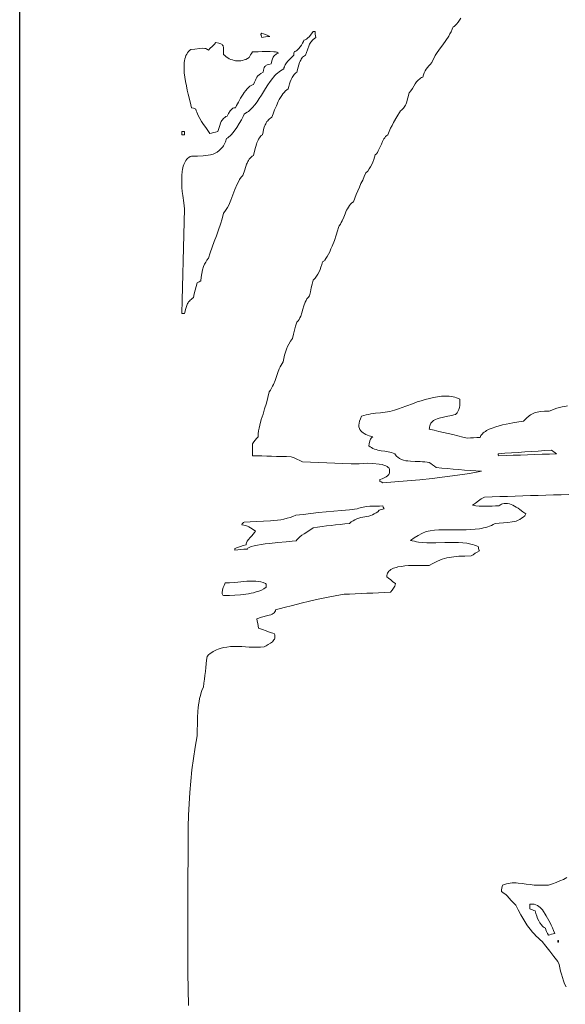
# Model space of a CAD drawing. Header units: inches. Extents: x -0.43 to 6, y 6.58 to 15.12.
# Tile 8 of 13: x -0.43 to 1.12, y 10.67 to 13.46. Entities that reach past the tile are written whole.
import ezdxf

# ---------------------------------------------------------------- set-up
doc = ezdxf.new("R2010")
doc.units = ezdxf.units.IN
doc.header["$MEASUREMENT"] = 0

# ---------------------------------------------------------------- blocks, each defined once
blk = doc.blocks.new('WMF0')
at = {"color": 7, "lineweight": 0}
for points in [[(0.5707, -2.4158), (0.5657, -2.4131), (0.562, -2.4122), (0.562, -2.4094), (0.562, -2.4067), (0.5689, -2.4044), (0.5748, -2.4016), (0.5803, -2.3989), (0.5844, -2.3962), (0.5862, -2.3943), (0.5876, -2.3925), (0.5885, -2.3902), (0.5894, -2.3875), (0.5899, -2.3847), (0.5899, -2.382), (0.5894, -2.3783), (0.5885, -2.3747), (0.5858, -2.3724), (0.5826, -2.3701), (0.5794, -2.3683), (0.5757, -2.3669), (0.5684, -2.3642), (0.5602, -2.3628), (0.5428, -2.3614), (0.5264, -2.3605), (0.515, -2.3614), (0.5035, -2.3619), (0.4921, -2.3619), (0.4807, -2.3623), (0.4574, -2.3614), (0.4345, -2.3605), (0.4117, -2.3596), (0.3884, -2.3582), (0.3655, -2.3573), (0.3427, -2.3569), (0.3349, -2.3528), (0.3267, -2.3491), (0.3189, -2.3454), (0.3107, -2.3427), (0.297, -2.3418), (0.2828, -2.3413), (0.2687, -2.3409), (0.255, -2.3404), (0.2413, -2.34), (0.2276, -2.3395), (0.2138, -2.339), (0.2006, -2.339), (0.2006, -2.3299), (0.2006, -2.3217), (0.2006, -2.3135), (0.2006, -2.3052), (0.2047, -2.2997), (0.2084, -2.2947), (0.2125, -2.2902), (0.2166, -2.2856), (0.2175, -2.2769), (0.2184, -2.2687), (0.2202, -2.2605), (0.2216, -2.2522), (0.2257, -2.2367), (0.2308, -2.2207), (0.2353, -2.2056), (0.2403, -2.1896), (0.2449, -2.1741), (0.2486, -2.1576), (0.2522, -2.1526), (0.255, -2.1471), (0.2577, -2.1416), (0.2605, -2.1366), (0.265, -2.1252), (0.2687, -2.1142), (0.2728, -2.1028), (0.2769, -2.0923), (0.2792, -2.0868), (0.2819, -2.0818), (0.2847, -2.0768), (0.2879, -2.0722), (0.2897, -2.0626), (0.292, -2.0535), (0.2943, -2.0452), (0.297, -2.037), (0.3002, -2.0292), (0.3043, -2.0219), (0.3089, -2.0142), (0.3144, -2.0064), (0.3171, -1.9941), (0.3199, -1.9822), (0.3231, -1.9708), (0.3267, -1.9598), (0.3304, -1.9561), (0.3331, -1.952), (0.3354, -1.9475), (0.3377, -1.9429), (0.3413, -1.9333), (0.3441, -1.9232), (0.3468, -1.9132), (0.3505, -1.9031), (0.3528, -1.8981), (0.3555, -1.8935), (0.3587, -1.8894), (0.3623, -1.8853), (0.3651, -1.8734), (0.3678, -1.862), (0.3706, -1.8515), (0.3733, -1.8405), (0.3783, -1.835), (0.3825, -1.8291), (0.3866, -1.8232), (0.3898, -1.8168), (0.393, -1.8104), (0.3952, -1.8035), (0.398, -1.7962), (0.3998, -1.7889), (0.4012, -1.788), (0.403, -1.7871), (0.4044, -1.7852), (0.4062, -1.7834), (0.4094, -1.7788), (0.4131, -1.7734), (0.4167, -1.767), (0.4199, -1.7597), (0.4236, -1.7519), (0.4268, -1.7441), (0.4332, -1.7281), (0.4382, -1.713), (0.4423, -1.7003), (0.4446, -1.6911), (0.4473, -1.6865), (0.4505, -1.682), (0.4528, -1.6769), (0.4551, -1.6724), (0.4597, -1.6619), (0.4638, -1.6518), (0.4661, -1.6468), (0.4679, -1.6422), (0.4706, -1.6377), (0.4734, -1.6331), (0.4761, -1.629), (0.4793, -1.6249), (0.483, -1.6212), (0.4871, -1.618), (0.4912, -1.6075), (0.4953, -1.597), (0.4999, -1.5869), (0.5045, -1.5764), (0.5086, -1.5664), (0.5136, -1.5563), (0.5182, -1.5463), (0.5227, -1.5362), (0.5278, -1.5307), (0.5323, -1.5248), (0.536, -1.5184), (0.5392, -1.512), (0.5424, -1.5051), (0.5451, -1.4983), (0.5474, -1.4914), (0.5492, -1.4846), (0.5524, -1.4814), (0.5552, -1.4777), (0.5575, -1.4736), (0.5597, -1.47), (0.5634, -1.4622), (0.5666, -1.454), (0.5698, -1.4467), (0.5739, -1.4393), (0.5762, -1.4361), (0.5785, -1.4329), (0.5817, -1.4302), (0.5849, -1.4275), (0.5885, -1.4183), (0.5926, -1.4092), (0.5968, -1.401), (0.6013, -1.3932), (0.6109, -1.3772), (0.6205, -1.3598), (0.6237, -1.3576), (0.6265, -1.3548), (0.6292, -1.3525), (0.6315, -1.3493), (0.6333, -1.3466), (0.6347, -1.3434), (0.6365, -1.3402), (0.6379, -1.337), (0.642, -1.3228), (0.6456, -1.3082), (0.6502, -1.3027), (0.6548, -1.2963), (0.6584, -1.2899), (0.6626, -1.2835), (0.6644, -1.2803), (0.6667, -1.2771), (0.669, -1.2744), (0.6717, -1.2716), (0.6744, -1.2694), (0.6776, -1.2671), (0.6808, -1.2652), (0.6845, -1.2639), (0.6863, -1.2575), (0.6881, -1.2515), (0.6909, -1.2465), (0.6936, -1.2415), (0.6973, -1.2365), (0.7009, -1.2319), (0.705, -1.2278), (0.7096, -1.2228), (0.7124, -1.2159), (0.716, -1.2095), (0.7192, -1.2031), (0.7233, -1.1967), (0.7316, -1.1844), (0.7407, -1.172), (0.7494, -1.1602), (0.7576, -1.1478), (0.7613, -1.1414), (0.7645, -1.135), (0.7676, -1.1282), (0.7699, -1.1213), (0.7727, -1.1199), (0.775, -1.1181), (0.7777, -1.1158), (0.7795, -1.1135), (0.7841, -1.1081), (0.7882, -1.1021), (0.7923, -1.0962)], [(1.0948, -2.1979), (1.0875, -2.1992), (1.0797, -2.2001), (1.0724, -2.202), (1.0647, -2.2038), (1.0573, -2.2065), (1.05, -2.2093), (1.0427, -2.2125), (1.029, -2.2129), (1.018, -2.2138), (1.013, -2.2143), (1.0089, -2.2152), (1.0048, -2.2161), (1.0007, -2.2175), (0.997, -2.2193), (0.9934, -2.2212), (0.9897, -2.2234), (0.9861, -2.2262), (0.9783, -2.2326), (0.9696, -2.2413), (0.9568, -2.2431), (0.9399, -2.2458), (0.9308, -2.2472), (0.9207, -2.2495), (0.9107, -2.2518), (0.9006, -2.2545), (0.891, -2.2573), (0.8814, -2.2605), (0.8727, -2.2641), (0.865, -2.2678), (0.8618, -2.27), (0.8586, -2.2723), (0.8554, -2.2746), (0.8531, -2.2769), (0.8508, -2.2796), (0.849, -2.2819), (0.8476, -2.2847), (0.8467, -2.2874), (0.8376, -2.2874), (0.8284, -2.2879), (0.8193, -2.2883), (0.8111, -2.2892), (0.7973, -2.286), (0.7832, -2.2824), (0.7695, -2.2792), (0.7562, -2.276), (0.7425, -2.2728), (0.7293, -2.27), (0.716, -2.2668), (0.7023, -2.2641), (0.7028, -2.2609), (0.7032, -2.2577), (0.7037, -2.2545), (0.7046, -2.2518), (0.706, -2.249), (0.7073, -2.2467), (0.7087, -2.2445), (0.7105, -2.2426), (0.7146, -2.2394), (0.7197, -2.2362), (0.7247, -2.2339), (0.7306, -2.2321), (0.7425, -2.2294), (0.7549, -2.2271), (0.7613, -2.2262), (0.7667, -2.2248), (0.7722, -2.2234), (0.7772, -2.2216), (0.7814, -2.217), (0.7846, -2.212), (0.7868, -2.2074), (0.7882, -2.2024), (0.7891, -2.1969), (0.7896, -2.1915), (0.7896, -2.1855), (0.7896, -2.1787), (0.785, -2.1768), (0.78, -2.175), (0.775, -2.1732), (0.7699, -2.1723), (0.7649, -2.1713), (0.7594, -2.1704), (0.7539, -2.17), (0.7489, -2.17), (0.7375, -2.1704), (0.7261, -2.1718), (0.7146, -2.1736), (0.7032, -2.1764), (0.6913, -2.1791), (0.6799, -2.1828), (0.6685, -2.1864), (0.6575, -2.1905), (0.6356, -2.1983), (0.6155, -2.2056), (0.6095, -2.2079), (0.6036, -2.2102), (0.5972, -2.2116), (0.5908, -2.2134), (0.5776, -2.2152), (0.5643, -2.217), (0.5501, -2.2184), (0.5364, -2.2202), (0.53, -2.2216), (0.5232, -2.223), (0.5168, -2.2248), (0.5104, -2.2271), (0.5072, -2.2344), (0.5049, -2.2408), (0.5035, -2.2467), (0.5031, -2.2522), (0.5031, -2.2568), (0.5045, -2.2614), (0.5058, -2.265), (0.5081, -2.2682), (0.5113, -2.2714), (0.5145, -2.2742), (0.5182, -2.2764), (0.5227, -2.2787), (0.5319, -2.2824), (0.5424, -2.2856), (0.541, -2.286), (0.5396, -2.2865), (0.5387, -2.2879), (0.5378, -2.2892), (0.536, -2.2924), (0.5342, -2.297), (0.5323, -2.3052), (0.5314, -2.3107), (0.5351, -2.3135), (0.5387, -2.3162), (0.5428, -2.3185), (0.5474, -2.3203), (0.552, -2.3217), (0.5565, -2.3231), (0.5611, -2.324), (0.5661, -2.3249), (0.5762, -2.3263), (0.5858, -2.3281), (0.5908, -2.329), (0.5954, -2.3304), (0.6, -2.3317), (0.6045, -2.3336), (0.6064, -2.3363), (0.6086, -2.339), (0.6109, -2.3413), (0.6132, -2.3432), (0.6182, -2.3468), (0.6237, -2.3496), (0.6297, -2.3514), (0.6356, -2.3532), (0.642, -2.3541), (0.6488, -2.355), (0.6626, -2.3555), (0.6763, -2.356), (0.6831, -2.3564), (0.69, -2.3569), (0.6964, -2.3573), (0.7023, -2.3587), (0.7069, -2.3614), (0.7114, -2.3651), (0.7169, -2.3687), (0.722, -2.3729), (0.7379, -2.3742), (0.7539, -2.3756), (0.7699, -2.377), (0.7864, -2.3783), (0.8024, -2.3797), (0.8184, -2.3811), (0.8344, -2.3825), (0.8504, -2.3834), (0.817, -2.3893), (0.7823, -2.3948), (0.7471, -2.3994), (0.711, -2.4035), (0.6753, -2.4076), (0.6397, -2.4108), (0.6045, -2.4135), (0.5707, -2.4158), (0.5707, -2.4158)], [(0.0009, -1.9351), (0.0018, -1.8976), (0.0023, -1.8602), (0.0032, -1.8232), (0.0041, -1.7857), (0.005, -1.7487), (0.0059, -1.7117), (0.0069, -1.6747), (0.0082, -1.6377), (0.0059, -1.6212), (0.0032, -1.6006), (0.0018, -1.5892), (0.0009, -1.5778), (0, -1.5659), (0, -1.5545), (0.0005, -1.5431), (0.0014, -1.5321), (0.0023, -1.5266), (0.0032, -1.5216), (0.0046, -1.517), (0.0059, -1.5125), (0.0078, -1.5079), (0.0096, -1.5042), (0.0119, -1.5006), (0.0146, -1.4974), (0.0174, -1.4942), (0.0206, -1.4919), (0.0238, -1.4896), (0.0279, -1.4882), (0.0448, -1.4882), (0.0608, -1.4878), (0.0681, -1.4869), (0.0754, -1.4859), (0.0822, -1.4846), (0.0891, -1.4828), (0.095, -1.48), (0.101, -1.4768), (0.1065, -1.4727), (0.1115, -1.4681), (0.1142, -1.4649), (0.1165, -1.4622), (0.1183, -1.459), (0.1206, -1.4553), (0.1243, -1.4476), (0.1275, -1.4384), (0.1307, -1.4366), (0.1339, -1.4339), (0.1375, -1.4307), (0.1412, -1.4265), (0.149, -1.4174), (0.1563, -1.4069), (0.1636, -1.3959), (0.1695, -1.3854), (0.1745, -1.3763), (0.1773, -1.369), (0.1814, -1.3667), (0.1855, -1.3639), (0.1896, -1.3612), (0.1933, -1.358), (0.2006, -1.3507), (0.2074, -1.3425), (0.2138, -1.3338), (0.2202, -1.3247), (0.2262, -1.3151), (0.2321, -1.3055), (0.2381, -1.2959), (0.2445, -1.2863), (0.2509, -1.2767), (0.2573, -1.268), (0.2609, -1.2639), (0.2646, -1.2598), (0.2682, -1.2561), (0.2723, -1.2525), (0.2764, -1.2493), (0.2806, -1.2461), (0.2851, -1.2433), (0.2897, -1.2406), (0.2902, -1.2374), (0.2915, -1.2346), (0.2924, -1.2314), (0.2938, -1.2287), (0.2975, -1.2237), (0.3011, -1.2191), (0.3093, -1.2104), (0.318, -1.2017), (0.318, -1.199), (0.318, -1.1963), (0.3189, -1.1935), (0.3199, -1.1908), (0.3217, -1.1908), (0.324, -1.1899), (0.3263, -1.1889), (0.3281, -1.1871), (0.3326, -1.183), (0.3363, -1.1784), (0.34, -1.1729), (0.3432, -1.1675), (0.3454, -1.1629), (0.3464, -1.1588), (0.3486, -1.1588), (0.3505, -1.1579), (0.3523, -1.157), (0.3546, -1.156), (0.3582, -1.1528), (0.3619, -1.1492), (0.3683, -1.141), (0.3733, -1.1341), (0.3761, -1.1341), (0.3783, -1.1341), (0.3783, -1.1378), (0.3788, -1.1423), (0.3793, -1.1469), (0.3802, -1.1519), (0.3765, -1.1542), (0.3733, -1.157), (0.3706, -1.1597), (0.3683, -1.1624), (0.366, -1.1652), (0.3642, -1.1675), (0.3628, -1.1707), (0.3614, -1.1734), (0.3569, -1.1862), (0.3518, -1.2017), (0.3486, -1.2036), (0.3459, -1.2054), (0.3432, -1.2077), (0.3413, -1.2104), (0.339, -1.2132), (0.3377, -1.2159), (0.3358, -1.2191), (0.3345, -1.2223), (0.3304, -1.236), (0.3267, -1.2497), (0.324, -1.252), (0.3212, -1.2543), (0.3189, -1.257), (0.3171, -1.2598), (0.3135, -1.2652), (0.3103, -1.2712), (0.308, -1.2771), (0.3057, -1.2835), (0.3039, -1.2904), (0.302, -1.2977), (0.2979, -1.3), (0.2943, -1.3032), (0.2906, -1.3073), (0.287, -1.3114), (0.2838, -1.3164), (0.2801, -1.3215), (0.2769, -1.3274), (0.2742, -1.3329), (0.2687, -1.3452), (0.2637, -1.3571), (0.2595, -1.3681), (0.2559, -1.3777), (0.2522, -1.3804), (0.249, -1.3827), (0.2463, -1.3854), (0.244, -1.3877), (0.2417, -1.3904), (0.2399, -1.3936), (0.2385, -1.3964), (0.2371, -1.3996), (0.2344, -1.406), (0.2326, -1.4128), (0.2308, -1.4197), (0.2289, -1.4275), (0.2257, -1.4302), (0.223, -1.4334), (0.2207, -1.4366), (0.2184, -1.4398), (0.2166, -1.4435), (0.2148, -1.4467), (0.2134, -1.4508), (0.212, -1.4544), (0.2079, -1.4704), (0.2042, -1.4864), (0.2001, -1.4887), (0.1969, -1.491), (0.1942, -1.4942), (0.1915, -1.4969), (0.1892, -1.5006), (0.1873, -1.5038), (0.1855, -1.5079), (0.1841, -1.5115), (0.1791, -1.5275), (0.1736, -1.5435), (0.1691, -1.5485), (0.1645, -1.5545), (0.1608, -1.5613), (0.1572, -1.5682), (0.1508, -1.5828), (0.1448, -1.5979), (0.1394, -1.6134), (0.1334, -1.6276), (0.1298, -1.634), (0.1266, -1.6399), (0.1229, -1.6454), (0.1188, -1.65), (0.1147, -1.666), (0.1101, -1.6815), (0.1046, -1.698), (0.0987, -1.7144), (0.0923, -1.7304), (0.0864, -1.7469), (0.0809, -1.7629), (0.0759, -1.7784), (0.0717, -1.7839), (0.0681, -1.7894), (0.0644, -1.7953), (0.0617, -1.8017), (0.0594, -1.8113), (0.0576, -1.8213), (0.0557, -1.8318), (0.0544, -1.8424), (0.0493, -1.8451), (0.0439, -1.8478), (0.0411, -1.8583), (0.0384, -1.8693), (0.0356, -1.8798), (0.0334, -1.8903), (0.0297, -1.8926), (0.0265, -1.8954), (0.0242, -1.8976), (0.0219, -1.8999), (0.0196, -1.9022), (0.0183, -1.905), (0.0164, -1.9072), (0.0155, -1.91), (0.0114, -1.9214), (0.0082, -1.9351), (0.0041, -1.9351), (0.0009, -1.9351), (0.0009, -1.9351)], [(0.2271, -1.1519), (0.2266, -1.1474), (0.2253, -1.1446), (0.2248, -1.1437), (0.2248, -1.1423), (0.2257, -1.141), (0.2271, -1.1391), (0.2326, -1.141), (0.2381, -1.1432), (0.244, -1.1455), (0.2504, -1.1483), (0.244, -1.1483), (0.2381, -1.1492), (0.2326, -1.1506), (0.2271, -1.1519), (0.2271, -1.1519)], [(0.0795, -1.4243), (0.074, -1.4156), (0.0681, -1.4069), (0.0621, -1.3987), (0.0567, -1.39), (0.0512, -1.3813), (0.0466, -1.3726), (0.0448, -1.3685), (0.043, -1.3639), (0.0416, -1.3594), (0.0402, -1.3548), (0.0334, -1.3521), (0.0279, -1.3512), (0.0242, -1.3338), (0.0187, -1.3123), (0.016, -1.3009), (0.0133, -1.2886), (0.011, -1.2762), (0.0087, -1.2639), (0.0073, -1.2515), (0.0069, -1.2392), (0.0069, -1.2337), (0.0069, -1.2278), (0.0073, -1.2223), (0.0082, -1.2173), (0.0091, -1.2122), (0.0105, -1.2072), (0.0119, -1.2031), (0.0142, -1.1985), (0.0164, -1.1949), (0.0192, -1.1912), (0.0224, -1.1885), (0.026, -1.1857), (0.0375, -1.1844), (0.0516, -1.1825), (0.0585, -1.1821), (0.0653, -1.1825), (0.0685, -1.183), (0.0713, -1.1844), (0.0736, -1.1857), (0.0759, -1.1871), (0.0813, -1.1821), (0.0864, -1.1766), (0.0918, -1.1711), (0.0973, -1.1661), (0.1051, -1.1675), (0.111, -1.1693), (0.1133, -1.1702), (0.1151, -1.1716), (0.1161, -1.1729), (0.1174, -1.1748), (0.1179, -1.1771), (0.1183, -1.1789), (0.1188, -1.1816), (0.1188, -1.1844), (0.1188, -1.1912), (0.1188, -1.1999), (0.1225, -1.2031), (0.1261, -1.2063), (0.1307, -1.2095), (0.1348, -1.2118), (0.1394, -1.2136), (0.1439, -1.2154), (0.1485, -1.2168), (0.1531, -1.2177), (0.1576, -1.2182), (0.1627, -1.2182), (0.1677, -1.2177), (0.1723, -1.2168), (0.1773, -1.2154), (0.1823, -1.2136), (0.1869, -1.2113), (0.1915, -1.2086), (0.1933, -1.2045), (0.1956, -1.2008), (0.1979, -1.1967), (0.2006, -1.1926), (0.2074, -1.1926), (0.217, -1.1921), (0.228, -1.1917), (0.2399, -1.1912), (0.2513, -1.1912), (0.2618, -1.1921), (0.2664, -1.1926), (0.27, -1.1935), (0.2732, -1.1949), (0.2751, -1.1963), (0.2728, -1.1963), (0.271, -1.1972), (0.2687, -1.1981), (0.2668, -1.1995), (0.2646, -1.2013), (0.2632, -1.2031), (0.2614, -1.2049), (0.26, -1.2072), (0.2573, -1.2122), (0.2554, -1.2173), (0.2545, -1.2223), (0.2541, -1.2264), (0.2472, -1.2278), (0.2426, -1.2296), (0.2403, -1.2305), (0.239, -1.2314), (0.2376, -1.2328), (0.2362, -1.2342), (0.2344, -1.2369), (0.233, -1.2406), (0.2321, -1.2447), (0.2308, -1.2497), (0.2244, -1.2538), (0.2198, -1.2575), (0.2161, -1.2607), (0.2134, -1.2643), (0.2111, -1.268), (0.2093, -1.2726), (0.207, -1.278), (0.2042, -1.2854), (0.2024, -1.2854), (0.2006, -1.2858), (0.1988, -1.2867), (0.1969, -1.2876), (0.1933, -1.2899), (0.1896, -1.2936), (0.1855, -1.2977), (0.1819, -1.3023), (0.1777, -1.3073), (0.1741, -1.3128), (0.1672, -1.3242), (0.1608, -1.3347), (0.1558, -1.3443), (0.1526, -1.3512), (0.1499, -1.3512), (0.1476, -1.3516), (0.1453, -1.3525), (0.1435, -1.3539), (0.1403, -1.3566), (0.1375, -1.3598), (0.133, -1.3676), (0.1293, -1.3745), (0.1257, -1.3763), (0.1225, -1.3786), (0.1197, -1.3804), (0.1174, -1.3827), (0.1156, -1.385), (0.1138, -1.3873), (0.1124, -1.39), (0.111, -1.3923), (0.1074, -1.4042), (0.1028, -1.4188), (0.0964, -1.4202), (0.0905, -1.4215), (0.085, -1.4229), (0.0795, -1.4243), (0.0795, -1.4243)], [(0.0009, -1.4275), (0.0009, -1.4238), (0.0009, -1.4188), (0.0041, -1.4188), (0.0082, -1.4188), (0.0082, -1.4224), (0.0082, -1.4275), (0.0055, -1.4275), (0.0009, -1.4275), (0.0009, -1.4275)], [(0.9002, -2.339), (0.8992, -2.3377), (0.8983, -2.3363), (0.8983, -2.3349), (0.8983, -2.3336), (0.9171, -2.3322), (0.9358, -2.3313), (0.9545, -2.3299), (0.9733, -2.3285), (0.992, -2.3272), (1.0112, -2.3258), (1.0304, -2.3244), (1.0496, -2.3231), (1.0528, -2.3258), (1.056, -2.3285), (1.0601, -2.3313), (1.0637, -2.3336), (1.0432, -2.3345), (1.0226, -2.3349), (1.0021, -2.3358), (0.9815, -2.3363), (0.9609, -2.3372), (0.9404, -2.3377), (0.9203, -2.3386), (0.9002, -2.339), (0.9002, -2.339)], [(0.0192, -3.8999), (0.0183, -3.8538), (0.0178, -3.8076), (0.0174, -3.7615), (0.0174, -3.7153), (0.0174, -3.6692), (0.0174, -3.6226), (0.0174, -3.5764), (0.0178, -3.5307), (0.0183, -3.4846), (0.0187, -3.4389), (0.0187, -3.3927), (0.0196, -3.3603), (0.0215, -3.3278), (0.0233, -3.2954), (0.026, -3.263), (0.0292, -3.231), (0.0334, -3.199), (0.0384, -3.167), (0.0439, -3.1346), (0.0443, -3.1186), (0.0448, -3.1012), (0.0452, -3.0834), (0.0462, -3.0647), (0.0466, -3.0555), (0.048, -3.0464), (0.0493, -3.0372), (0.0507, -3.0286), (0.053, -3.0199), (0.0553, -3.0117), (0.058, -3.0034), (0.0617, -2.9961), (0.0631, -2.9847), (0.0644, -2.9737), (0.0658, -2.9628), (0.0672, -2.9518), (0.0681, -2.9408), (0.0695, -2.9303), (0.0708, -2.9194), (0.0722, -2.9088), (0.0763, -2.9047), (0.0809, -2.9011), (0.0854, -2.8979), (0.0896, -2.8951), (0.0946, -2.8924), (0.0992, -2.8901), (0.1037, -2.8883), (0.1088, -2.8865), (0.1183, -2.8837), (0.1284, -2.8823), (0.1389, -2.881), (0.1494, -2.8805), (0.1704, -2.881), (0.1919, -2.8823), (0.2029, -2.8828), (0.2134, -2.8828), (0.2239, -2.8828), (0.2344, -2.8819), (0.2399, -2.8791), (0.2458, -2.8755), (0.2518, -2.8718), (0.2573, -2.8673), (0.2595, -2.865), (0.2614, -2.8622), (0.2632, -2.8599), (0.2641, -2.8572), (0.2646, -2.854), (0.2646, -2.8513), (0.2641, -2.8481), (0.2627, -2.8444), (0.2509, -2.8408), (0.2399, -2.8366), (0.2289, -2.8325), (0.2184, -2.8284), (0.217, -2.822), (0.2157, -2.8152), (0.2143, -2.8088), (0.2129, -2.8019), (0.2266, -2.7978), (0.2445, -2.7932), (0.2486, -2.7919), (0.2527, -2.7905), (0.2563, -2.7887), (0.2595, -2.7868), (0.2623, -2.785), (0.2646, -2.7823), (0.2659, -2.78), (0.2664, -2.7768), (0.2906, -2.7704), (0.3144, -2.764), (0.3386, -2.7581), (0.3628, -2.7521), (0.387, -2.7466), (0.4112, -2.7416), (0.4359, -2.7366), (0.4606, -2.7325), (0.4766, -2.732), (0.4926, -2.7311), (0.509, -2.7306), (0.5255, -2.7297), (0.5419, -2.7293), (0.5588, -2.7284), (0.5753, -2.7279), (0.5922, -2.727), (0.5968, -2.721), (0.6013, -2.7156), (0.6032, -2.7124), (0.605, -2.7092), (0.6059, -2.706), (0.6064, -2.7023), (0.5995, -2.6968), (0.5931, -2.6918), (0.5872, -2.6868), (0.5817, -2.6827), (0.5817, -2.679), (0.5826, -2.6753), (0.584, -2.6726), (0.5858, -2.6694), (0.5881, -2.6671), (0.5908, -2.6648), (0.5936, -2.6626), (0.5972, -2.6607), (0.6009, -2.6589), (0.605, -2.6575), (0.6091, -2.6562), (0.6137, -2.6548), (0.6233, -2.6534), (0.6333, -2.652), (0.6438, -2.6511), (0.6539, -2.6507), (0.6644, -2.6507), (0.674, -2.6507), (0.6904, -2.6507), (0.7023, -2.6507), (0.7105, -2.6461), (0.7183, -2.6424), (0.7256, -2.6388), (0.7325, -2.6361), (0.7393, -2.6333), (0.7457, -2.631), (0.7521, -2.6292), (0.759, -2.6278), (0.7654, -2.6269), (0.7722, -2.626), (0.7795, -2.6251), (0.7868, -2.6246), (0.8033, -2.6242), (0.8216, -2.6237), (0.8271, -2.6201), (0.8325, -2.6159), (0.8385, -2.6127), (0.8449, -2.6095), (0.8435, -2.6059), (0.8426, -2.6027), (0.8417, -2.6), (0.8412, -2.5972), (0.8366, -2.5949), (0.8312, -2.5931), (0.8261, -2.5913), (0.8207, -2.5899), (0.8092, -2.5876), (0.7973, -2.5862), (0.7855, -2.5858), (0.7727, -2.5853), (0.7599, -2.5853), (0.7471, -2.5858), (0.7215, -2.5862), (0.6959, -2.5862), (0.6836, -2.5853), (0.6717, -2.5844), (0.6658, -2.5835), (0.6603, -2.5821), (0.6543, -2.5808), (0.6493, -2.5794), (0.6598, -2.5725), (0.6708, -2.5661), (0.6817, -2.5602), (0.6936, -2.5543), (0.705, -2.5524), (0.7174, -2.5506), (0.7297, -2.5497), (0.7421, -2.5492), (0.7681, -2.5492), (0.7942, -2.5497), (0.8069, -2.5492), (0.8197, -2.5488), (0.8325, -2.5479), (0.8449, -2.5465), (0.8508, -2.5456), (0.8568, -2.5442), (0.8627, -2.5428), (0.8682, -2.541), (0.8737, -2.5392), (0.8791, -2.5369), (0.8842, -2.5342), (0.8897, -2.5314), (0.9011, -2.531), (0.9134, -2.53), (0.9257, -2.5291), (0.9376, -2.5273), (0.9436, -2.5259), (0.9491, -2.5246), (0.9545, -2.5223), (0.9596, -2.52), (0.9646, -2.5168), (0.9692, -2.5136), (0.9733, -2.5095), (0.9765, -2.5045), (0.9682, -2.4981), (0.9591, -2.4917), (0.9545, -2.488), (0.9495, -2.4853), (0.9445, -2.4821), (0.9399, -2.4798), (0.9349, -2.4775), (0.9299, -2.4761), (0.9244, -2.4748), (0.9194, -2.4748), (0.9148, -2.4748), (0.9098, -2.4761), (0.907, -2.477), (0.9047, -2.4784), (0.9024, -2.4798), (0.9002, -2.4816), (0.8906, -2.4816), (0.8814, -2.4821), (0.8718, -2.4825), (0.8627, -2.4825), (0.8536, -2.4825), (0.844, -2.4821), (0.8348, -2.4812), (0.8252, -2.4798), (0.8334, -2.4734), (0.8417, -2.4674), (0.8499, -2.462), (0.859, -2.4565), (0.881, -2.456), (0.9024, -2.4551), (0.9244, -2.4546), (0.9459, -2.4537), (0.9678, -2.4533), (0.9893, -2.4524), (1.0112, -2.4519), (1.0331, -2.451), (1.0546, -2.4505), (1.0765, -2.4501), (1.0985, -2.4492)], [(1.0925, -3.5371), (1.0829, -3.5422), (1.0729, -3.5463), (1.0628, -3.5508), (1.0519, -3.5545), (1.0409, -3.5586), (1.0299, -3.5586), (1.0194, -3.5586), (1.0094, -3.5586), (0.9998, -3.5586), (0.9888, -3.5568), (0.9778, -3.5554), (0.966, -3.5536), (0.9545, -3.5527), (0.9491, -3.5522), (0.9431, -3.5522), (0.9376, -3.5522), (0.9321, -3.5527), (0.9267, -3.5536), (0.9212, -3.5549), (0.9157, -3.5563), (0.9107, -3.5586), (0.9093, -3.5627), (0.9084, -3.5668), (0.9075, -3.5714), (0.907, -3.5764), (0.9111, -3.5792), (0.9152, -3.5819), (0.9194, -3.5851), (0.9235, -3.5888), (0.9289, -3.5956), (0.9349, -3.602), (0.9417, -3.6089), (0.9481, -3.6153), (0.9545, -3.629), (0.9623, -3.6431), (0.9705, -3.6573), (0.9797, -3.671), (0.9842, -3.6779), (0.9893, -3.6843), (0.9947, -3.6907), (0.9998, -3.6971), (1.0057, -3.703), (1.0112, -3.7085), (1.0171, -3.714), (1.0231, -3.7185), (1.0336, -3.7322), (1.0446, -3.7464), (1.0555, -3.761), (1.0674, -3.7756), (1.0706, -3.7843), (1.0729, -3.7935), (1.0752, -3.8026), (1.0774, -3.8117), (1.0802, -3.8209), (1.0829, -3.83), (1.0866, -3.8387), (1.0907, -3.8469)], [(0.1508, -2.6077), (0.1508, -2.605), (0.1508, -2.6027), (0.1586, -2.6), (0.1668, -2.5972), (0.1745, -2.5945), (0.1828, -2.5917), (0.1828, -2.589), (0.1837, -2.5867), (0.1846, -2.584), (0.186, -2.5817), (0.1896, -2.5766), (0.1942, -2.5716), (0.1988, -2.5666), (0.2029, -2.562), (0.2065, -2.5575), (0.2093, -2.5529), (0.2001, -2.5465), (0.191, -2.541), (0.1864, -2.5392), (0.1814, -2.5374), (0.1759, -2.536), (0.1704, -2.5351), (0.1718, -2.5323), (0.1732, -2.5305), (0.175, -2.5291), (0.1773, -2.5278), (0.1947, -2.5268), (0.2134, -2.5259), (0.2326, -2.525), (0.2522, -2.5241), (0.2618, -2.5232), (0.2719, -2.5223), (0.281, -2.5209), (0.2902, -2.5191), (0.2993, -2.5168), (0.3075, -2.5145), (0.3157, -2.5118), (0.3235, -2.5081), (0.345, -2.5058), (0.3665, -2.5031), (0.3879, -2.5008), (0.4099, -2.4985), (0.4318, -2.4967), (0.4537, -2.4944), (0.4757, -2.4926), (0.4976, -2.4903), (0.5022, -2.4885), (0.5067, -2.4871), (0.5109, -2.4857), (0.5154, -2.4848), (0.5246, -2.4834), (0.5337, -2.4825), (0.5428, -2.4821), (0.552, -2.4821), (0.5616, -2.4821), (0.5707, -2.4816), (0.5721, -2.4853), (0.5744, -2.4903), (0.5703, -2.4907), (0.5666, -2.4917), (0.5629, -2.4926), (0.5602, -2.4939), (0.5561, -2.4981), (0.5515, -2.5017), (0.5465, -2.5045), (0.5415, -2.5067), (0.5364, -2.5086), (0.531, -2.5104), (0.525, -2.5113), (0.5195, -2.5127), (0.5081, -2.515), (0.4971, -2.5186), (0.4917, -2.5209), (0.4862, -2.5236), (0.4812, -2.5273), (0.4766, -2.5314), (0.4633, -2.5328), (0.4501, -2.5342), (0.4368, -2.5355), (0.424, -2.5369), (0.4112, -2.5383), (0.3984, -2.5401), (0.3857, -2.5419), (0.3733, -2.5438), (0.3605, -2.5524), (0.3473, -2.5607), (0.3409, -2.5648), (0.3349, -2.5698), (0.3322, -2.5721), (0.3294, -2.5748), (0.3272, -2.578), (0.3249, -2.5812), (0.3139, -2.5821), (0.2961, -2.5835), (0.2732, -2.5853), (0.249, -2.5881), (0.2371, -2.5894), (0.2253, -2.5913), (0.2148, -2.5931), (0.2056, -2.5949), (0.1974, -2.5972), (0.1915, -2.5995), (0.1892, -2.6004), (0.1878, -2.6018), (0.1864, -2.6032), (0.1864, -2.6045), (0.1768, -2.6045), (0.1677, -2.6054), (0.159, -2.6064), (0.1508, -2.6077), (0.1508, -2.6077)], [(0.1202, -2.7361), (0.1183, -2.7357), (0.117, -2.7347), (0.1156, -2.7329), (0.1151, -2.7311), (0.1151, -2.7284), (0.1151, -2.7256), (0.1156, -2.7229), (0.1161, -2.7197), (0.1179, -2.7133), (0.1202, -2.7073), (0.1225, -2.7032), (0.1238, -2.7005), (0.1357, -2.7), (0.1508, -2.6987), (0.1677, -2.6968), (0.1851, -2.6955), (0.1937, -2.695), (0.2024, -2.695), (0.2102, -2.6955), (0.218, -2.6959), (0.2248, -2.6973), (0.2308, -2.6987), (0.2335, -2.7), (0.2358, -2.7009), (0.2376, -2.7023), (0.2394, -2.7041), (0.2394, -2.7078), (0.2394, -2.7128), (0.233, -2.7169), (0.2262, -2.7206), (0.2189, -2.7233), (0.2116, -2.7261), (0.2042, -2.7284), (0.1969, -2.7297), (0.1896, -2.7316), (0.1819, -2.7325), (0.1668, -2.7338), (0.1512, -2.7347), (0.1357, -2.7357), (0.1202, -2.7361), (0.1202, -2.7361)], [(1.0409, -3.7007), (1.0382, -3.6957), (1.0354, -3.6902), (1.0336, -3.6856), (1.0318, -3.6811), (1.0286, -3.6788), (1.0258, -3.6765), (1.0231, -3.6737), (1.0208, -3.6715), (1.0162, -3.6655), (1.013, -3.6596), (1.0098, -3.6532), (1.0075, -3.6463), (1.0053, -3.639), (1.0034, -3.6313), (0.9993, -3.6303), (0.9952, -3.629), (0.9915, -3.6276), (0.9874, -3.6262), (0.9874, -3.6221), (0.9874, -3.6185), (0.9874, -3.6148), (0.9874, -3.6121), (0.9938, -3.6121), (0.9998, -3.613), (1.0048, -3.6143), (1.0094, -3.6166), (1.0135, -3.6189), (1.0171, -3.6217), (1.0203, -3.6249), (1.0235, -3.6285), (1.034, -3.6459), (1.0459, -3.6651), (1.0487, -3.6724), (1.0519, -3.6797), (1.0551, -3.6875), (1.0587, -3.6957), (1.0537, -3.6971), (1.0491, -3.698), (1.0446, -3.6993), (1.0409, -3.7007), (1.0409, -3.7007)], [(1.0674, -3.7204), (1.0674, -3.7176), (1.0674, -3.7153), (1.0679, -3.7153), (1.0692, -3.7153), (1.0692, -3.7176), (1.0692, -3.7204), (1.0692, -3.7204), (1.0674, -3.7204), (1.0674, -3.7204)]]:
    blk.add_lwpolyline(points, dxfattribs=at)

msp = doc.modelspace()

# ---------------------------------------------------------------- linework, layer by layer
msp.add_lwpolyline([(-0.4313, 15.1238), (5.9952, 15.1238), (5.9952, 6.5772), (-0.4313, 6.5772)], close=True)

# ---------------------------------------------------------------- block references
msp.add_blockref('WMF0', (0.0282, 14.5655))

doc.saveas('drawing.dxf')
